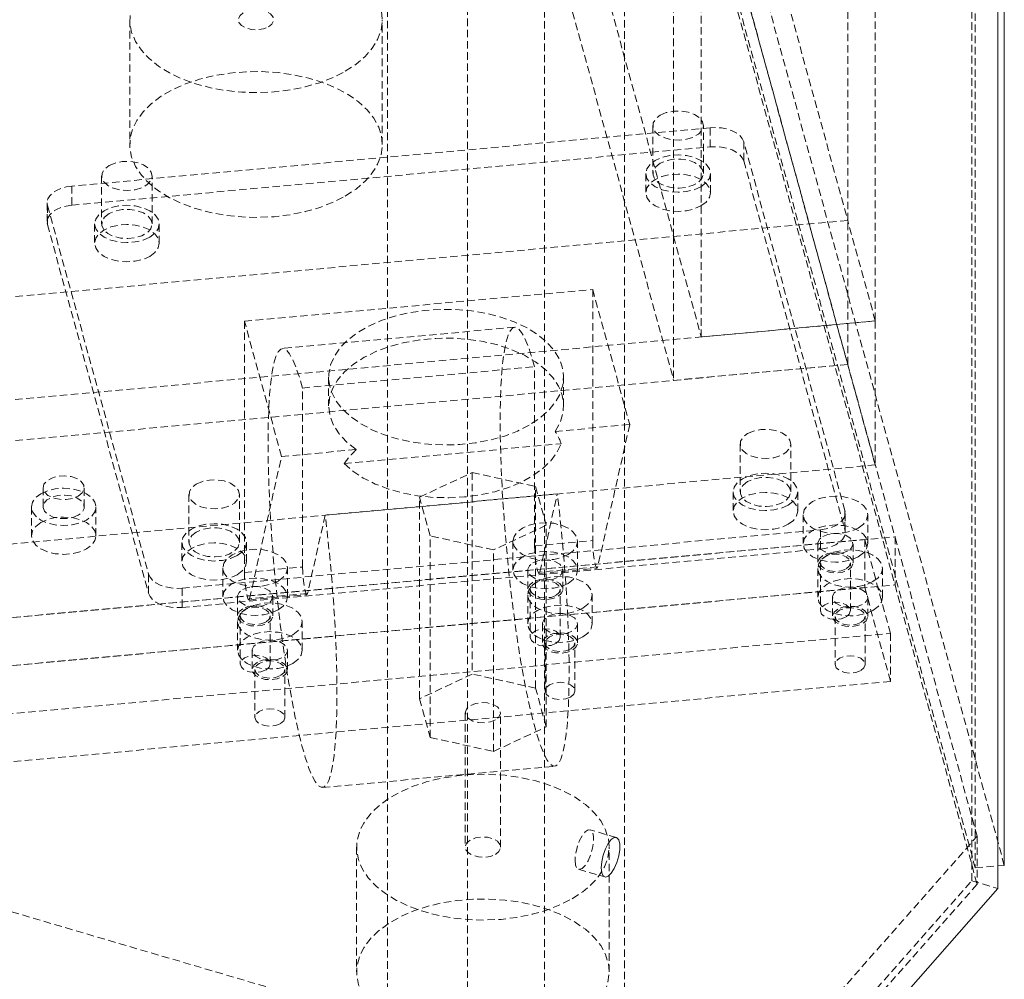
# Model space of a CAD drawing. Header units: millimetres. Extents: x 1529 to 6255, y 1713 to 5797.
# Tile 34 of 82: x 5880 to 6048, y 4058 to 4222. Entities that reach past the tile are written whole.
import ezdxf

# ---------------------------------------------------------------- set-up
doc = ezdxf.new("R2010")
doc.units = ezdxf.units.MM
doc.linetypes.add('HIDDEN', pattern=[1.905, 1.27, -0.635])

msp = doc.modelspace()

# ---------------------------------------------------------------- linework, layer by layer
at = {"color": 7, "linetype": 'HIDDEN', "lineweight": 0}
for p, q in [((6020.928, 4187.532), (6020.928, 4693.787)), ((5991.297, 4184.822), (5991.297, 4691.078)), ((6025.621, 4676.682), (6025.621, 4170.426)), ((5995.99, 4167.717), (5995.99, 4673.972)), ((6042.642, 4645.673), (6042.642, 4077.36)), ((6042.047, 4075.191), (6042.047, 4643.504)), ((5956.183, 4553.34), (5956.183, 4047.084)), ((5982.913, 4545.477), (5982.913, 4039.222)), ((5942.563, 4031.653), (5942.563, 4537.909)), ((5969.293, 4530.046), (5969.293, 4023.791)), ((6042.642, 4077.36), (5952.284, 4406.7)), ((6047.58, 4077.812), (5957.223, 4407.152)), ((5965.949, 4363.425), (6028.977, 4133.7)), ((5973.998, 4358.586), (6020.928, 4187.532)), ((5944.367, 4355.877), (5991.297, 4184.822)), ((5965.949, 4355.26), (6028.977, 4125.534)), ((6020.928, 4163.035), (5973.998, 4334.09)), ((5944.367, 4331.38), (5991.297, 4160.326)), ((5898.709, 4221.685), (5898.709, 4200.455)), ((5941.709, 4200.455), (5941.709, 4221.685)), ((5997.512, 4203.316), (5888.866, 4193.382)), ((5987.76, 4203.677), (5987.76, 4195.512)), ((5996.359, 4195.512), (5996.359, 4203.677)), ((5997.512, 4200.05), (5997.512, 4203.316)), ((5888.866, 4190.116), (5997.512, 4200.05)), ((6020.44, 4138.197), (6003.232, 4200.917)), ((6003.232, 4200.917), (6003.232, 4197.651)), ((6003.232, 4197.651), (6020.44, 4134.931)), ((5893.929, 4195.098), (5893.929, 4186.932)), ((5902.529, 4186.932), (5902.529, 4195.098)), ((5986.56, 4195.512), (5986.56, 4192.245)), ((5997.56, 4192.245), (5997.56, 4195.512)), ((5888.866, 4193.382), (5888.866, 4190.116)), ((5884.648, 4190.531), (5884.648, 4187.265)), ((5884.71, 4190.08), (5901.918, 4127.36)), ((5884.71, 4190.08), (5884.71, 4186.814)), ((6020.928, 4187.532), (5749.314, 4162.697)), ((5884.71, 4186.814), (5901.918, 4124.094)), ((5892.729, 4186.932), (5892.729, 4183.666)), ((5903.729, 4183.666), (5903.729, 4186.932)), ((6020.928, 4187.532), (5991.297, 4184.822)), ((6020.928, 4163.035), (6020.928, 4187.532)), ((6025.621, 4170.426), (6020.928, 4187.532)), ((5991.297, 4184.822), (5991.297, 4160.326)), ((5991.297, 4184.822), (5995.99, 4167.717)), ((5918.251, 4170.369), (5977.513, 4175.788)), ((5977.513, 4175.788), (5983.819, 4152.803)), ((5977.513, 4175.788), (5977.513, 4133.071)), ((5754.007, 4145.592), (6025.621, 4170.426)), ((5924.557, 4147.385), (5918.251, 4170.369)), ((5918.251, 4170.369), (5918.251, 4127.653)), ((5995.99, 4167.717), (6025.621, 4170.426)), ((6025.621, 4170.426), (6025.621, 4145.93)), ((5964.221, 4169.36), (5924.714, 4165.748)), ((6020.928, 4163.035), (5749.314, 4138.201)), ((5928.128, 4159.024), (5967.636, 4162.636)), ((5967.636, 4132.168), (5967.636, 4162.636)), ((5991.297, 4160.326), (6020.928, 4163.035)), ((6025.621, 4145.93), (6020.928, 4163.035)), ((5932.575, 4160.872), (5932.575, 4155.973)), ((5972.575, 4155.973), (5972.575, 4160.872)), ((5928.128, 4128.556), (5928.128, 4159.024)), ((5971.114, 4151.642), (5983.819, 4152.803)), ((5983.819, 4152.803), (5978.376, 4128.596)), ((5924.557, 4147.385), (5937.262, 4148.546)), ((5935.211, 4146.161), (5972.156, 4149.539)), ((6002.621, 4149.51), (6002.621, 4141.344)), ((6011.221, 4141.344), (6011.221, 4149.51)), ((5919.115, 4123.177), (5924.557, 4147.385)), ((6025.621, 4145.93), (5754.007, 4121.095)), ((5948.052, 4140.454), (5957.026, 4144.649)), ((5957.026, 4144.649), (5957.026, 4110.354)), ((5957.026, 4144.649), (5967.806, 4142.26)), ((5883.967, 4142.065), (5883.967, 4138.799)), ((5890.967, 4138.799), (5890.967, 4142.065)), ((5967.806, 4142.26), (5969.612, 4135.676)), ((5967.806, 4107.965), (5967.806, 4142.26)), ((6001.421, 4141.344), (6001.421, 4138.078)), ((6012.421, 4138.078), (6012.421, 4141.344)), ((5908.79, 4140.931), (5908.79, 4132.765)), ((5917.39, 4132.765), (5917.39, 4140.931)), ((5971.494, 4141.015), (5931.987, 4137.402)), ((5948.052, 4106.159), (5948.052, 4140.454)), ((5949.859, 4133.87), (5948.052, 4140.454)), ((5968.499, 4127.693), (5971.494, 4141.015)), ((5881.967, 4138.799), (5881.967, 4133.9)), ((5892.967, 4133.9), (5892.967, 4138.799)), ((6020.44, 4134.931), (6020.44, 4138.197)), ((5931.987, 4137.402), (5928.992, 4124.08)), ((6013.336, 4137.448), (6013.336, 4132.549)), ((6020.502, 4134.479), (6020.502, 4137.745)), ((6024.336, 4132.549), (6024.336, 4137.448)), ((5907.638, 4124.961), (6016.284, 4134.895)), ((5969.612, 4135.676), (5960.639, 4131.481)), ((5969.612, 4101.381), (5969.612, 4135.676)), ((6016.284, 4134.895), (6016.284, 4131.628)), ((5757.362, 4108.865), (6028.977, 4133.7)), ((5814.434, 4114.1), (6023.824, 4133.246)), ((5949.859, 4099.575), (5949.859, 4133.87)), ((5960.639, 4131.481), (5949.859, 4133.87)), ((5963.952, 4132.933), (5963.952, 4128.034)), ((5967.636, 4132.168), (5977.513, 4133.071)), ((5974.952, 4128.034), (5974.952, 4132.933)), ((6028.204, 4117.281), (6023.824, 4133.246)), ((6023.824, 4133.246), (6023.824, 4125.08)), ((6042.954, 4082.752), (6028.977, 4133.7)), ((6028.977, 4133.7), (6028.977, 4125.534)), ((5907.59, 4132.765), (5907.59, 4129.499)), ((5907.638, 4121.695), (6016.284, 4131.628)), ((5918.59, 4129.499), (5918.59, 4132.765)), ((5960.639, 4097.186), (5960.639, 4131.481)), ((6015.836, 4132.549), (6015.836, 4129.283)), ((6021.836, 4129.283), (6021.836, 4132.549)), ((5914.567, 4128.417), (5914.567, 4123.518)), ((5918.251, 4127.653), (5928.128, 4128.556)), ((5925.567, 4123.518), (5925.567, 4128.417)), ((5966.452, 4128.034), (5966.452, 4124.767)), ((5968.378, 4127.47), (5978.255, 4128.373)), ((5978.376, 4128.596), (5968.499, 4127.693)), ((5972.452, 4124.767), (5972.452, 4128.034)), ((6015.839, 4128.325), (6015.839, 4123.426)), ((6016.286, 4129.283), (6016.286, 4121.117)), ((6021.386, 4121.117), (6021.386, 4129.283)), ((6026.839, 4123.426), (6026.839, 4128.325)), ((5901.918, 4124.094), (5901.918, 4127.36)), ((5757.362, 4100.7), (6028.977, 4125.534)), ((5814.434, 4105.935), (6023.824, 4125.08)), ((5907.638, 4124.961), (5907.638, 4121.695)), ((5966.902, 4124.767), (5966.902, 4116.602)), ((5972.002, 4116.602), (5972.002, 4124.767)), ((6023.824, 4125.08), (6028.204, 4109.115)), ((6028.977, 4125.534), (6042.954, 4074.587)), ((5917.067, 4123.518), (5917.067, 4120.252)), ((5918.994, 4122.955), (5928.871, 4123.858)), ((5928.992, 4124.08), (5919.115, 4123.177)), ((5923.067, 4120.252), (5923.067, 4123.518)), ((5966.454, 4123.81), (5966.454, 4118.911)), ((5977.454, 4118.911), (5977.454, 4123.81)), ((6018.339, 4123.426), (6018.339, 4120.16)), ((6024.339, 4120.16), (6024.339, 4123.426)), ((5917.517, 4120.252), (5917.517, 4112.087)), ((5922.617, 4112.087), (5922.617, 4120.252)), ((6018.789, 4120.16), (6018.789, 4111.994)), ((6023.889, 4111.994), (6023.889, 4120.16)), ((5917.07, 4119.295), (5917.07, 4114.395)), ((5928.07, 4114.395), (5928.07, 4119.295)), ((5968.954, 4118.911), (5968.954, 4115.645)), ((5974.955, 4115.645), (5974.955, 4118.911)), ((5818.814, 4098.135), (6028.204, 4117.281)), ((6028.204, 4117.281), (6028.204, 4109.115)), ((5969.404, 4115.645), (5969.404, 4107.479)), ((5974.505, 4107.479), (5974.505, 4115.645)), ((5919.57, 4114.395), (5919.57, 4111.129)), ((5925.57, 4111.129), (5925.57, 4114.395)), ((5737.886, 4111.295), (5982.913, 4039.222)), ((5920.02, 4111.129), (5920.02, 4102.964)), ((5925.12, 4102.964), (5925.12, 4111.129)), ((5957.026, 4110.354), (5948.052, 4106.159)), ((5967.806, 4107.965), (5957.026, 4110.354)), ((6028.204, 4109.115), (5818.814, 4089.97)), ((5969.612, 4101.381), (5967.806, 4107.965)), ((5948.052, 4106.159), (5949.859, 4099.575)), ((5955.832, 4103.77), (5955.832, 4080.907)), ((5961.832, 4080.907), (5961.832, 4103.77)), ((5960.639, 4097.186), (5969.612, 4101.381)), ((5949.859, 4099.575), (5960.639, 4097.186)), ((5931.543, 4091.06), (5971.05, 4094.672)), ((5820.384, 3830.582), (6042.954, 4082.752)), ((5981.546, 4082.546), (5977.091, 4083.857)), ((6042.954, 4082.752), (6042.954, 4074.587)), ((5937.332, 4080.907), (5937.332, 4059.677)), ((5980.332, 4059.677), (5980.332, 4080.907)), ((6042.642, 4077.36), (6046.502, 4077.713)), ((5975.115, 4077.141), (5979.57, 4075.831)), ((5820.384, 3824.05), (6042.047, 4075.191)), ((6042.954, 4074.587), (5821.528, 3823.713)), ((6042.047, 4075.191), (6046.502, 4073.881))]:
    msp.add_line(p, q, dxfattribs=at)
at = {"color": 7, "linetype": 'Continuous', "lineweight": 15}
for p, q in [((6047.58, 4646.124), (6047.58, 4077.812)), ((6046.502, 4642.193), (6046.502, 4073.881)), ((6046.502, 4077.713), (6047.58, 4077.812)), ((6046.502, 4073.881), (5824.839, 3822.739))]:
    msp.add_line(p, q, dxfattribs=at)
at = {"color": 7, "linetype": 'HIDDEN', "lineweight": 0, "flags": 128}
for points in [[(5935.411, 4212.908), (5937.231, 4214.103), (5938.771, 4215.422), (5940.005, 4216.843), (5940.915, 4218.344), (5941.485, 4219.9), (5941.706, 4221.486), (5941.573, 4223.074), (5941.09, 4224.64), (5940.264, 4226.157), (5939.109, 4227.601), (5937.643, 4228.948), (5935.891, 4230.175), (5933.881, 4231.263), (5931.647, 4232.194), (5929.225, 4232.952), (5926.656, 4233.525), (5923.98, 4233.904), (5921.242, 4234.082), (5918.487, 4234.057), (5915.761, 4233.828), (5913.108, 4233.4), (5910.571, 4232.78), (5908.192, 4231.977), (5906.011, 4231.005), (5904.063, 4229.881), (5902.38, 4228.622), (5900.99, 4227.248), (5899.915, 4225.784), (5899.174, 4224.252), (5898.778, 4222.678), (5898.733, 4221.088), (5899.042, 4219.508), (5899.698, 4217.963), (5900.691, 4216.479), (5902.004, 4215.081), (5903.616, 4213.792), (5905.501, 4212.632), (5907.627, 4211.62), (5909.96, 4210.774), (5912.461, 4210.107), (5915.089, 4209.63), (5917.801, 4209.351), (5920.553, 4209.275), (5923.299, 4209.402), (5925.995, 4209.731), (5928.595, 4210.256), (5931.058, 4210.969), (5933.343, 4211.858), (5935.411, 4212.908)], [(5922.33, 4220.46), (5922.928, 4220.953), (5923.197, 4221.534), (5923.106, 4222.133), (5922.666, 4222.678), (5921.929, 4223.103), (5920.985, 4223.358), (5919.947, 4223.41), (5918.941, 4223.254), (5918.087, 4222.909), (5917.49, 4222.417), (5917.22, 4221.836), (5917.311, 4221.236), (5917.751, 4220.691), (5918.488, 4220.266), (5919.432, 4220.012), (5920.47, 4219.959), (5921.476, 4220.115), (5922.33, 4220.46)], [(5935.411, 4191.678), (5937.231, 4192.873), (5938.771, 4194.191), (5940.005, 4195.613), (5940.915, 4197.114), (5941.485, 4198.67), (5941.706, 4200.256), (5941.573, 4201.844), (5941.09, 4203.41), (5940.264, 4204.927), (5939.109, 4206.371), (5937.643, 4207.718), (5935.891, 4208.945), (5933.881, 4210.033), (5931.647, 4210.964), (5929.225, 4211.722), (5926.656, 4212.295), (5923.98, 4212.674), (5921.242, 4212.852), (5918.487, 4212.826), (5915.761, 4212.598), (5913.108, 4212.17), (5910.571, 4211.549), (5908.192, 4210.747), (5906.011, 4209.775), (5904.063, 4208.651), (5902.38, 4207.392), (5900.99, 4206.018), (5899.915, 4204.554), (5899.174, 4203.022), (5898.778, 4201.448), (5898.733, 4199.858), (5899.042, 4198.278), (5899.698, 4196.733), (5900.691, 4195.249), (5902.004, 4193.851), (5903.616, 4192.562), (5905.501, 4191.401), (5907.627, 4190.39), (5909.96, 4189.544), (5912.461, 4188.877), (5915.089, 4188.4), (5917.801, 4188.121), (5920.553, 4188.045), (5923.299, 4188.172), (5925.995, 4188.501), (5928.595, 4189.026), (5931.058, 4189.739), (5933.343, 4190.628), (5935.411, 4191.678)], [(5989.019, 4205.432), (5990.05, 4205.872), (5991.26, 4206.116), (5992.541, 4206.144), (5993.779, 4205.952), (5994.864, 4205.559), (5995.7, 4204.998), (5996.213, 4204.319), (5996.357, 4203.584), (5996.118, 4202.857), (5995.519, 4202.203), (5994.613, 4201.68), (5993.48, 4201.334), (5992.22, 4201.196), (5990.947, 4201.279), (5989.772, 4201.575), (5988.8, 4202.058), (5988.118, 4202.684), (5987.787, 4203.399), (5987.834, 4204.139), (5988.258, 4204.837), (5989.019, 4205.432)], [(6003.232, 4200.917), (6002.985, 4201.464), (6002.557, 4201.973), (6001.965, 4202.425), (6001.233, 4202.8), (6000.387, 4203.087), (5999.461, 4203.272), (5998.49, 4203.349), (5997.512, 4203.316)], [(6003.232, 4197.651), (6002.985, 4198.198), (6002.557, 4198.707), (6001.965, 4199.158), (6001.233, 4199.534), (6000.387, 4199.82), (5999.461, 4200.006), (5998.49, 4200.083), (5997.512, 4200.05)], [(5995.949, 4193.266), (5994.81, 4192.762), (5993.483, 4192.445), (5992.06, 4192.337), (5990.636, 4192.445), (5989.31, 4192.762), (5988.17, 4193.266), (5987.296, 4193.924), (5986.747, 4194.69), (5986.56, 4195.512), (5986.747, 4196.333), (5987.296, 4197.099), (5988.17, 4197.757), (5989.31, 4198.261), (5990.636, 4198.578), (5992.06, 4198.687), (5993.483, 4198.578), (5994.81, 4198.261), (5995.949, 4197.757), (5996.823, 4197.099), (5997.372, 4196.333), (5997.56, 4195.512), (5997.372, 4194.69), (5996.823, 4193.924), (5995.949, 4193.266)], [(5895.189, 4196.853), (5896.22, 4197.292), (5897.43, 4197.537), (5898.711, 4197.565), (5899.949, 4197.373), (5901.034, 4196.979), (5901.87, 4196.418), (5902.383, 4195.74), (5902.526, 4195.005), (5902.288, 4194.278), (5901.689, 4193.624), (5900.782, 4193.1), (5899.649, 4192.755), (5898.39, 4192.617), (5897.116, 4192.7), (5895.941, 4192.996), (5894.97, 4193.479), (5894.288, 4194.105), (5893.956, 4194.82), (5894.004, 4195.559), (5894.427, 4196.258), (5895.189, 4196.853)], [(5989.019, 4197.267), (5988.258, 4196.672), (5987.834, 4195.973), (5987.787, 4195.234), (5988.118, 4194.519), (5988.8, 4193.892), (5989.772, 4193.41), (5990.947, 4193.114), (5992.22, 4193.031), (5993.48, 4193.169), (5994.613, 4193.514), (5995.519, 4194.038), (5996.118, 4194.692), (5996.357, 4195.419), (5996.213, 4196.154), (5995.7, 4196.832), (5994.864, 4197.393), (5993.779, 4197.787), (5992.541, 4197.978), (5991.26, 4197.951), (5990.05, 4197.706), (5989.019, 4197.267)], [(5995.949, 4190), (5996.823, 4190.658), (5997.372, 4191.424), (5997.56, 4192.245), (5997.372, 4193.067), (5996.823, 4193.833), (5995.949, 4194.491), (5994.81, 4194.995), (5993.483, 4195.312), (5992.06, 4195.421), (5990.636, 4195.312), (5989.31, 4194.995), (5988.17, 4194.491), (5987.296, 4193.833), (5986.747, 4193.067), (5986.56, 4192.245), (5986.747, 4191.424), (5987.296, 4190.658), (5988.17, 4190), (5989.31, 4189.496), (5990.636, 4189.179), (5992.06, 4189.07), (5993.483, 4189.179), (5994.81, 4189.496), (5995.949, 4190)], [(5888.866, 4193.382), (5887.918, 4193.239), (5887.036, 4192.993), (5886.254, 4192.651), (5885.603, 4192.228), (5885.107, 4191.74), (5884.786, 4191.205), (5884.652, 4190.645), (5884.71, 4190.08)], [(5888.866, 4190.116), (5887.918, 4189.973), (5887.036, 4189.726), (5886.254, 4189.385), (5885.603, 4188.962), (5885.107, 4188.474), (5884.786, 4187.939), (5884.652, 4187.379), (5884.71, 4186.814)], [(5902.118, 4184.687), (5900.979, 4184.183), (5899.653, 4183.865), (5898.229, 4183.757), (5896.806, 4183.865), (5895.479, 4184.183), (5894.34, 4184.687), (5893.466, 4185.345), (5892.917, 4186.111), (5892.729, 4186.932), (5892.917, 4187.754), (5893.466, 4188.52), (5894.34, 4189.178), (5895.479, 4189.682), (5896.806, 4189.999), (5898.229, 4190.107), (5899.653, 4189.999), (5900.979, 4189.682), (5902.118, 4189.177), (5902.992, 4188.52), (5903.542, 4187.754), (5903.729, 4186.932), (5903.542, 4186.111), (5902.992, 4185.345), (5902.118, 4184.687)], [(5895.189, 4188.688), (5894.427, 4188.092), (5894.004, 4187.394), (5893.956, 4186.654), (5894.288, 4185.94), (5894.97, 4185.313), (5895.941, 4184.831), (5897.116, 4184.535), (5898.39, 4184.452), (5899.649, 4184.589), (5900.782, 4184.935), (5901.689, 4185.458), (5902.288, 4186.113), (5902.526, 4186.84), (5902.383, 4187.575), (5901.87, 4188.253), (5901.034, 4188.814), (5899.949, 4189.208), (5898.711, 4189.399), (5897.43, 4189.371), (5896.22, 4189.127), (5895.189, 4188.688)], [(5902.118, 4181.421), (5902.992, 4182.079), (5903.542, 4182.844), (5903.729, 4183.666), (5903.542, 4184.488), (5902.992, 4185.254), (5902.118, 4185.911), (5900.979, 4186.416), (5899.653, 4186.733), (5898.229, 4186.841), (5896.806, 4186.733), (5895.479, 4186.416), (5894.34, 4185.911), (5893.466, 4185.254), (5892.917, 4184.488), (5892.729, 4183.666), (5892.917, 4182.844), (5893.466, 4182.079), (5894.34, 4181.421), (5895.479, 4180.916), (5896.806, 4180.599), (5898.229, 4180.491), (5899.653, 4180.599), (5900.979, 4180.916), (5902.118, 4181.421)], [(5966.717, 4152.708), (5964.706, 4151.693), (5962.478, 4150.841), (5960.074, 4150.169), (5957.536, 4149.687), (5954.909, 4149.405), (5952.241, 4149.328), (5949.578, 4149.457), (5946.969, 4149.789), (5944.461, 4150.319), (5942.096, 4151.038), (5939.919, 4151.932), (5937.968, 4152.986), (5936.278, 4154.18), (5934.878, 4155.494), (5933.794, 4156.903), (5933.045, 4158.384), (5932.645, 4159.909), (5932.6, 4161.451), (5932.912, 4162.983), (5933.575, 4164.477), (5934.576, 4165.907), (5935.899, 4167.247), (5937.52, 4168.473), (5939.409, 4169.563), (5941.533, 4170.499), (5943.854, 4171.263), (5946.331, 4171.841), (5948.919, 4172.223), (5951.573, 4172.404), (5954.244, 4172.378), (5956.886, 4172.147), (5959.45, 4171.714), (5961.892, 4171.089), (5964.168, 4170.281), (5966.237, 4169.305), (5968.062, 4168.178), (5969.61, 4166.921), (5970.855, 4165.557), (5971.773, 4164.108), (5972.349, 4162.602), (5972.572, 4161.065), (5972.438, 4159.525), (5971.95, 4158.008), (5971.116, 4156.543), (5969.951, 4155.155), (5968.476, 4153.869), (5966.717, 4152.708)], [(5967.636, 4162.636), (5967.064, 4164.575), (5966.497, 4166.203), (5965.942, 4167.506), (5965.402, 4168.471), (5964.884, 4169.088), (5964.392, 4169.352), (5963.931, 4169.261), (5963.505, 4168.815), (5963.119, 4168.018), (5962.776, 4166.879), (5962.479, 4165.407), (5962.231, 4163.617), (5962.034, 4161.527), (5961.891, 4159.155), (5961.802, 4156.524), (5961.77, 4153.661), (5961.793, 4150.591), (5961.871, 4147.344), (5962.005, 4143.951), (5962.192, 4140.444), (5962.431, 4136.857), (5962.72, 4133.224), (5963.055, 4129.58), (5963.434, 4125.959), (5963.854, 4122.395), (5964.309, 4118.923), (5964.795, 4115.576), (5965.309, 4112.385), (5965.845, 4109.382), (5966.399, 4106.594), (5966.963, 4104.048), (5967.535, 4101.768), (5968.107, 4099.777), (5968.675, 4098.093), (5969.233, 4096.732), (5969.775, 4095.707), (5970.298, 4095.028), (5970.794, 4094.701), (5971.261, 4094.729), (5971.694, 4095.113), (5972.087, 4095.848), (5972.438, 4096.928), (5972.744, 4098.342), (5973.001, 4100.077), (5973.207, 4102.116), (5973.359, 4104.44), (5973.457, 4107.027), (5973.5, 4109.851), (5973.487, 4112.887), (5973.418, 4116.105), (5973.294, 4119.474), (5973.116, 4122.963), (5972.886, 4126.538), (5972.606, 4130.166), (5972.278, 4133.811), (5971.907, 4137.439), (5971.494, 4141.015)], [(5971.114, 4151.642), (5971.962, 4153.136), (5972.45, 4154.683), (5972.569, 4156.254), (5972.318, 4157.819), (5971.7, 4159.35), (5970.728, 4160.819), (5969.419, 4162.198), (5967.798, 4163.461), (5965.894, 4164.586), (5963.744, 4165.551), (5961.386, 4166.338), (5958.865, 4166.933), (5956.227, 4167.325), (5953.522, 4167.506), (5950.799, 4167.473), (5948.108, 4167.227), (5945.501, 4166.773), (5943.025, 4166.118), (5940.726, 4165.274), (5938.647, 4164.259), (5936.826, 4163.09), (5935.297, 4161.788), (5934.089, 4160.379), (5933.223, 4158.889), (5932.716, 4157.344), (5932.578, 4155.773), (5932.81, 4154.207), (5933.409, 4152.673), (5934.364, 4151.2), (5935.656, 4149.816), (5937.262, 4148.546)], [(5928.128, 4159.024), (5927.556, 4160.963), (5926.99, 4162.591), (5926.434, 4163.894), (5925.895, 4164.858), (5925.377, 4165.476), (5924.885, 4165.74), (5924.424, 4165.649), (5923.998, 4165.203), (5923.611, 4164.406), (5923.268, 4163.266), (5922.971, 4161.795), (5922.723, 4160.005), (5922.526, 4157.914), (5922.383, 4155.542), (5922.295, 4152.912), (5922.262, 4150.048), (5922.285, 4146.978), (5922.364, 4143.731), (5922.497, 4140.339), (5922.685, 4136.832), (5922.924, 4133.245), (5923.212, 4129.612), (5923.548, 4125.968), (5923.927, 4122.346), (5924.346, 4118.783), (5924.801, 4115.311), (5925.288, 4111.964), (5925.802, 4108.773), (5926.338, 4105.769), (5926.891, 4102.981), (5927.456, 4100.436), (5928.027, 4098.156), (5928.599, 4096.165), (5929.167, 4094.481), (5929.725, 4093.119), (5930.268, 4092.094), (5930.79, 4091.415), (5931.287, 4091.088), (5931.754, 4091.117), (5932.186, 4091.501), (5932.58, 4092.236), (5932.931, 4093.316), (5933.236, 4094.73), (5933.493, 4096.465), (5933.699, 4098.504), (5933.852, 4100.828), (5933.95, 4103.414), (5933.992, 4106.239), (5933.979, 4109.275), (5933.91, 4112.492), (5933.786, 4115.862), (5933.609, 4119.351), (5933.378, 4122.926), (5933.098, 4126.553), (5932.771, 4130.198), (5932.399, 4133.826), (5931.987, 4137.402)], [(6003.88, 4151.265), (6004.912, 4151.705), (6006.121, 4151.949), (6007.402, 4151.977), (6008.64, 4151.785), (6009.726, 4151.391), (6010.562, 4150.831), (6011.074, 4150.152), (6011.218, 4149.417), (6010.979, 4148.69), (6010.381, 4148.036), (6009.474, 4147.513), (6008.341, 4147.167), (6007.082, 4147.029), (6005.808, 4147.112), (6004.633, 4147.408), (6003.661, 4147.891), (6002.98, 4148.517), (6002.648, 4149.232), (6002.696, 4149.971), (6003.119, 4150.67), (6003.88, 4151.265)], [(5935.211, 4146.161), (5936.696, 4144.871), (5938.467, 4143.706), (5940.492, 4142.69), (5942.735, 4141.839), (5945.155, 4141.169), (5947.708, 4140.692), (5950.349, 4140.416), (5953.031, 4140.348), (5955.704, 4140.487), (5958.32, 4140.831), (5960.833, 4141.375), (5963.198, 4142.108), (5965.371, 4143.017), (5967.314, 4144.086), (5968.991, 4145.295), (5970.373, 4146.624), (5971.434, 4148.047), (5972.156, 4149.539)], [(5889.942, 4140.637), (5890.612, 4141.178), (5890.941, 4141.815), (5890.893, 4142.48), (5890.474, 4143.1), (5889.729, 4143.607), (5888.74, 4143.948), (5887.612, 4144.084), (5886.469, 4144.002), (5885.434, 4143.71), (5884.619, 4143.239), (5884.113, 4142.642), (5883.97, 4141.982), (5884.207, 4141.331), (5884.797, 4140.76), (5885.676, 4140.33), (5886.749, 4140.088), (5887.9, 4140.06), (5889.005, 4140.25), (5889.942, 4140.637)], [(5910.05, 4142.686), (5911.081, 4143.125), (5912.291, 4143.37), (5913.572, 4143.397), (5914.81, 4143.206), (5915.895, 4142.812), (5916.731, 4142.251), (5917.244, 4141.573), (5917.387, 4140.838), (5917.149, 4140.111), (5916.55, 4139.457), (5915.644, 4138.933), (5914.511, 4138.588), (5913.251, 4138.45), (5911.977, 4138.533), (5910.803, 4138.829), (5909.831, 4139.311), (5909.149, 4139.938), (5908.817, 4140.653), (5908.865, 4141.392), (5909.289, 4142.091), (5910.05, 4142.686)], [(6010.81, 4139.099), (6009.671, 4138.595), (6008.344, 4138.278), (6006.921, 4138.169), (6005.497, 4138.278), (6004.171, 4138.595), (6003.032, 4139.099), (6002.158, 4139.757), (6001.608, 4140.523), (6001.421, 4141.344), (6001.608, 4142.166), (6002.158, 4142.932), (6003.032, 4143.59), (6004.171, 4144.094), (6005.497, 4144.411), (6006.921, 4144.52), (6008.344, 4144.411), (6009.671, 4144.094), (6010.81, 4143.59), (6011.684, 4142.932), (6012.233, 4142.166), (6012.421, 4141.344), (6012.233, 4140.523), (6011.684, 4139.757), (6010.81, 4139.099)], [(6003.88, 4143.1), (6003.119, 4142.504), (6002.696, 4141.806), (6002.648, 4141.067), (6002.98, 4140.352), (6003.661, 4139.725), (6004.633, 4139.243), (6005.808, 4138.947), (6007.082, 4138.864), (6008.341, 4139.001), (6009.474, 4139.347), (6010.381, 4139.87), (6010.979, 4140.525), (6011.218, 4141.252), (6011.074, 4141.987), (6010.562, 4142.665), (6009.726, 4143.226), (6008.64, 4143.62), (6007.402, 4143.811), (6006.121, 4143.784), (6004.912, 4143.539), (6003.88, 4143.1)], [(5883.578, 4141.044), (5884.717, 4141.549), (5886.044, 4141.866), (5887.467, 4141.974), (5888.891, 4141.866), (5890.217, 4141.549), (5891.356, 4141.044), (5892.231, 4140.387), (5892.78, 4139.621), (5892.967, 4138.799), (5892.78, 4137.977), (5892.231, 4137.212), (5891.357, 4136.554), (5890.217, 4136.05), (5888.891, 4135.732), (5887.467, 4135.624), (5886.044, 4135.732), (5884.717, 4136.05), (5883.578, 4136.554), (5882.704, 4137.212), (5882.155, 4137.977), (5881.967, 4138.799), (5882.155, 4139.621), (5882.704, 4140.387), (5883.578, 4141.044)], [(5889.942, 4137.371), (5889.005, 4136.984), (5887.9, 4136.794), (5886.749, 4136.822), (5885.676, 4137.064), (5884.797, 4137.493), (5884.207, 4138.065), (5883.97, 4138.716), (5884.113, 4139.376), (5884.619, 4139.973), (5885.434, 4140.444), (5886.469, 4140.736), (5887.612, 4140.818), (5888.74, 4140.682), (5889.729, 4140.341), (5890.474, 4139.834), (5890.893, 4139.214), (5890.941, 4138.549), (5890.612, 4137.912), (5889.942, 4137.371)], [(6010.81, 4135.833), (6011.684, 4136.491), (6012.233, 4137.257), (6012.421, 4138.078), (6012.233, 4138.9), (6011.684, 4139.666), (6010.81, 4140.323), (6009.671, 4140.828), (6008.344, 4141.145), (6006.921, 4141.253), (6005.497, 4141.145), (6004.171, 4140.828), (6003.032, 4140.323), (6002.158, 4139.666), (6001.608, 4138.9), (6001.421, 4138.078), (6001.608, 4137.257), (6002.158, 4136.491), (6003.032, 4135.833), (6004.171, 4135.329), (6005.497, 4135.011), (6006.921, 4134.903), (6008.344, 4135.011), (6009.671, 4135.329), (6010.81, 4135.833)], [(6022.725, 4135.203), (6023.599, 4135.861), (6024.149, 4136.626), (6024.336, 4137.448), (6024.149, 4138.27), (6023.599, 4139.036), (6022.725, 4139.693), (6021.586, 4140.198), (6020.259, 4140.515), (6018.836, 4140.623), (6017.412, 4140.515), (6016.086, 4140.198), (6014.947, 4139.693), (6014.073, 4139.036), (6013.523, 4138.27), (6013.336, 4137.448), (6013.523, 4136.626), (6014.073, 4135.861), (6014.947, 4135.203), (6016.086, 4134.698), (6017.412, 4134.381), (6018.836, 4134.273), (6020.259, 4134.381), (6021.586, 4134.698), (6022.725, 4135.203)], [(6016.284, 4134.895), (6017.232, 4135.037), (6018.114, 4135.284), (6018.896, 4135.626), (6019.547, 4136.049), (6020.042, 4136.537), (6020.364, 4137.072), (6020.498, 4137.632), (6020.44, 4138.197)], [(5883.578, 4136.145), (5882.704, 4135.488), (5882.155, 4134.722), (5881.967, 4133.9), (5882.155, 4133.078), (5882.704, 4132.312), (5883.578, 4131.655), (5884.717, 4131.15), (5886.044, 4130.833), (5887.467, 4130.725), (5888.891, 4130.833), (5890.217, 4131.15), (5891.357, 4131.655), (5892.231, 4132.312), (5892.78, 4133.078), (5892.967, 4133.9), (5892.78, 4134.722), (5892.231, 4135.488), (5891.356, 4136.145), (5890.217, 4136.65), (5888.891, 4136.967), (5887.467, 4137.075), (5886.044, 4136.967), (5884.717, 4136.65), (5883.578, 4136.145)], [(5916.979, 4130.52), (5915.84, 4130.016), (5914.514, 4129.698), (5913.09, 4129.59), (5911.667, 4129.698), (5910.34, 4130.016), (5909.201, 4130.52), (5908.327, 4131.178), (5907.778, 4131.943), (5907.59, 4132.765), (5907.778, 4133.587), (5908.327, 4134.353), (5909.201, 4135.01), (5910.34, 4135.515), (5911.667, 4135.832), (5913.09, 4135.94), (5914.514, 4135.832), (5915.84, 4135.515), (5916.979, 4135.01), (5917.854, 4134.353), (5918.403, 4133.587), (5918.59, 4132.765), (5918.403, 4131.943), (5917.854, 4131.178), (5916.979, 4130.52)], [(5910.05, 4134.521), (5909.289, 4133.925), (5908.865, 4133.227), (5908.817, 4132.487), (5909.149, 4131.773), (5909.831, 4131.146), (5910.803, 4130.663), (5911.977, 4130.367), (5913.251, 4130.285), (5914.511, 4130.422), (5915.644, 4130.768), (5916.55, 4131.291), (5917.149, 4131.945), (5917.387, 4132.672), (5917.244, 4133.408), (5916.731, 4134.086), (5915.895, 4134.647), (5914.81, 4135.04), (5913.572, 4135.232), (5912.291, 4135.204), (5911.081, 4134.96), (5910.05, 4134.521)], [(5973.341, 4130.688), (5974.215, 4131.345), (5974.764, 4132.111), (5974.952, 4132.933), (5974.764, 4133.755), (5974.215, 4134.52), (5973.341, 4135.178), (5972.202, 4135.683), (5970.875, 4136), (5969.452, 4136.108), (5968.028, 4136), (5966.702, 4135.683), (5965.562, 4135.178), (5964.688, 4134.52), (5964.139, 4133.755), (5963.952, 4132.933), (5964.139, 4132.111), (5964.688, 4131.345), (5965.562, 4130.688), (5966.702, 4130.183), (5968.028, 4129.866), (5969.452, 4129.758), (5970.875, 4129.866), (5972.202, 4130.183), (5973.341, 4130.688)], [(6022.725, 4130.304), (6023.599, 4130.961), (6024.149, 4131.727), (6024.336, 4132.549), (6024.149, 4133.371), (6023.599, 4134.136), (6022.725, 4134.794), (6021.586, 4135.299), (6020.259, 4135.616), (6018.836, 4135.724), (6017.412, 4135.616), (6016.086, 4135.299), (6014.947, 4134.794), (6014.073, 4134.136), (6013.523, 4133.371), (6013.336, 4132.549), (6013.523, 4131.727), (6014.073, 4130.961), (6014.947, 4130.304), (6016.086, 4129.799), (6017.412, 4129.482), (6018.836, 4129.374), (6020.259, 4129.482), (6021.586, 4129.799), (6022.725, 4130.304)], [(6016.284, 4131.628), (6017.232, 4131.771), (6018.114, 4132.018), (6018.896, 4132.36), (6019.547, 4132.783), (6020.042, 4133.271), (6020.364, 4133.805), (6020.498, 4134.366), (6020.44, 4134.931)], [(5977.513, 4133.071), (5977.537, 4132.211), (5977.606, 4131.263), (5977.714, 4130.326), (5977.849, 4129.494), (5977.998, 4128.853), (5978.145, 4128.469), (5978.276, 4128.38), (5978.376, 4128.596)], [(6016.715, 4133.774), (6017.568, 4134.119), (6018.574, 4134.274), (6019.612, 4134.222), (6020.557, 4133.968), (6021.293, 4133.542), (6021.734, 4132.997), (6021.825, 4132.398), (6021.555, 4131.817), (6020.957, 4131.324), (6020.104, 4130.979), (6019.097, 4130.824), (6018.059, 4130.876), (6017.115, 4131.13), (6016.378, 4131.556), (6015.938, 4132.101), (6015.847, 4132.7), (6016.117, 4133.281), (6016.715, 4133.774)], [(5916.979, 4127.254), (5917.854, 4127.912), (5918.403, 4128.677), (5918.59, 4129.499), (5918.403, 4130.321), (5917.854, 4131.087), (5916.979, 4131.744), (5915.84, 4132.249), (5914.514, 4132.566), (5913.09, 4132.674), (5911.667, 4132.566), (5910.34, 4132.249), (5909.201, 4131.744), (5908.327, 4131.087), (5907.778, 4130.321), (5907.59, 4129.499), (5907.778, 4128.677), (5908.327, 4127.912), (5909.201, 4127.254), (5910.34, 4126.749), (5911.667, 4126.432), (5913.09, 4126.324), (5914.514, 4126.432), (5915.84, 4126.749), (5916.979, 4127.254)], [(5923.956, 4126.172), (5924.83, 4126.83), (5925.38, 4127.596), (5925.567, 4128.417), (5925.38, 4129.239), (5924.83, 4130.005), (5923.956, 4130.663), (5922.817, 4131.167), (5921.491, 4131.484), (5920.067, 4131.593), (5918.644, 4131.484), (5917.317, 4131.167), (5916.178, 4130.663), (5915.304, 4130.005), (5914.755, 4129.239), (5914.567, 4128.417), (5914.755, 4127.596), (5915.304, 4126.83), (5916.178, 4126.172), (5917.317, 4125.668), (5918.644, 4125.351), (5920.067, 4125.242), (5921.491, 4125.351), (5922.817, 4125.668), (5923.956, 4126.172)], [(5968.499, 4127.693), (5968.399, 4127.477), (5968.268, 4127.566), (5968.121, 4127.95), (5967.972, 4128.591), (5967.837, 4129.423), (5967.729, 4130.36), (5967.66, 4131.308), (5967.636, 4132.168)], [(6025.228, 4126.08), (6026.102, 4126.738), (6026.652, 4127.504), (6026.839, 4128.325), (6026.652, 4129.147), (6026.102, 4129.913), (6025.228, 4130.57), (6024.089, 4131.075), (6022.762, 4131.392), (6021.339, 4131.5), (6019.915, 4131.392), (6018.589, 4131.075), (6017.45, 4130.57), (6016.576, 4129.913), (6016.026, 4129.147), (6015.839, 4128.325), (6016.026, 4127.504), (6016.576, 4126.738), (6017.45, 4126.08), (6018.589, 4125.576), (6019.915, 4125.258), (6021.339, 4125.15), (6022.762, 4125.258), (6024.089, 4125.576), (6025.228, 4126.08)], [(5973.341, 4125.788), (5974.215, 4126.446), (5974.764, 4127.212), (5974.952, 4128.034), (5974.764, 4128.855), (5974.215, 4129.621), (5973.341, 4130.279), (5972.202, 4130.783), (5970.875, 4131.1), (5969.452, 4131.209), (5968.028, 4131.1), (5966.702, 4130.783), (5965.562, 4130.279), (5964.688, 4129.621), (5964.139, 4128.855), (5963.952, 4128.034), (5964.139, 4127.212), (5964.688, 4126.446), (5965.562, 4125.788), (5966.702, 4125.284), (5968.028, 4124.967), (5969.452, 4124.858), (5970.875, 4124.967), (5972.202, 4125.284), (5973.341, 4125.788)], [(5967.33, 4129.258), (5968.184, 4129.603), (5969.19, 4129.759), (5970.228, 4129.706), (5971.172, 4129.452), (5971.909, 4129.027), (5972.349, 4128.482), (5972.44, 4127.883), (5972.17, 4127.302), (5971.573, 4126.809), (5970.719, 4126.464), (5969.713, 4126.308), (5968.675, 4126.361), (5967.731, 4126.615), (5966.994, 4127.04), (5966.554, 4127.585), (5966.463, 4128.185), (5966.733, 4128.765), (5967.33, 4129.258)], [(6016.715, 4130.507), (6016.117, 4130.015), (6015.847, 4129.434), (6015.938, 4128.835), (6016.378, 4128.289), (6017.115, 4127.864), (6018.059, 4127.61), (6019.097, 4127.558), (6020.104, 4127.713), (6020.957, 4128.058), (6021.555, 4128.551), (6021.825, 4129.132), (6021.734, 4129.731), (6021.293, 4130.276), (6020.557, 4130.701), (6019.612, 4130.956), (6018.574, 4131.008), (6017.568, 4130.852), (6016.715, 4130.507)], [(6020.639, 4128.242), (6019.812, 4127.923), (6018.836, 4127.811), (6017.86, 4127.923), (6017.033, 4128.242), (6016.48, 4128.719), (6016.286, 4129.283), (6016.48, 4129.846), (6017.033, 4130.324), (6017.86, 4130.643), (6018.836, 4130.755), (6019.812, 4130.643), (6020.639, 4130.324), (6021.192, 4129.846), (6021.386, 4129.283), (6021.192, 4128.719), (6020.639, 4128.242)], [(5928.128, 4128.556), (5928.152, 4127.695), (5928.222, 4126.748), (5928.33, 4125.811), (5928.465, 4124.979), (5928.614, 4124.338), (5928.761, 4123.953), (5928.891, 4123.864), (5928.992, 4124.08)], [(5901.918, 4127.36), (5902.165, 4126.813), (5902.593, 4126.303), (5903.184, 4125.852), (5903.917, 4125.476), (5904.763, 4125.19), (5905.689, 4125.005), (5906.66, 4124.927), (5907.638, 4124.961)], [(5923.956, 4121.273), (5924.83, 4121.931), (5925.38, 4122.696), (5925.567, 4123.518), (5925.38, 4124.34), (5924.83, 4125.106), (5923.956, 4125.763), (5922.817, 4126.268), (5921.491, 4126.585), (5920.067, 4126.693), (5918.644, 4126.585), (5917.317, 4126.268), (5916.178, 4125.763), (5915.304, 4125.106), (5914.755, 4124.34), (5914.567, 4123.518), (5914.755, 4122.696), (5915.304, 4121.931), (5916.178, 4121.273), (5917.317, 4120.768), (5918.644, 4120.451), (5920.067, 4120.343), (5921.491, 4120.451), (5922.817, 4120.768), (5923.956, 4121.273)], [(5918.251, 4127.653), (5918.275, 4126.792), (5918.345, 4125.845), (5918.453, 4124.907), (5918.588, 4124.076), (5918.737, 4123.435), (5918.884, 4123.05), (5919.015, 4122.961), (5919.115, 4123.177)], [(5975.844, 4121.565), (5976.718, 4122.222), (5977.267, 4122.988), (5977.454, 4123.81), (5977.267, 4124.632), (5976.718, 4125.397), (5975.844, 4126.055), (5974.704, 4126.56), (5973.378, 4126.877), (5971.954, 4126.985), (5970.531, 4126.877), (5969.204, 4126.56), (5968.065, 4126.055), (5967.191, 4125.397), (5966.642, 4124.632), (5966.454, 4123.81), (5966.642, 4122.988), (5967.191, 4122.222), (5968.065, 4121.565), (5969.204, 4121.06), (5970.531, 4120.743), (5971.954, 4120.635), (5973.378, 4120.743), (5974.704, 4121.06), (5975.844, 4121.565)], [(5967.33, 4125.992), (5966.733, 4125.499), (5966.463, 4124.918), (5966.554, 4124.319), (5966.994, 4123.774), (5967.731, 4123.349), (5968.675, 4123.095), (5969.713, 4123.042), (5970.719, 4123.198), (5971.573, 4123.543), (5972.17, 4124.035), (5972.44, 4124.616), (5972.349, 4125.216), (5971.909, 4125.761), (5971.172, 4126.186), (5970.228, 4126.44), (5969.19, 4126.493), (5968.184, 4126.337), (5967.33, 4125.992)], [(5971.255, 4123.726), (5970.427, 4123.407), (5969.452, 4123.295), (5968.476, 4123.407), (5967.648, 4123.726), (5967.096, 4124.204), (5966.902, 4124.767), (5967.096, 4125.331), (5967.648, 4125.808), (5968.476, 4126.127), (5969.452, 4126.24), (5970.427, 4126.127), (5971.255, 4125.808), (5971.807, 4125.331), (5972.002, 4124.767), (5971.807, 4124.204), (5971.255, 4123.726)], [(6025.228, 4121.181), (6026.102, 4121.839), (6026.652, 4122.604), (6026.839, 4123.426), (6026.652, 4124.248), (6026.102, 4125.014), (6025.228, 4125.671), (6024.089, 4126.176), (6022.762, 4126.493), (6021.339, 4126.601), (6019.915, 4126.493), (6018.589, 4126.176), (6017.45, 4125.671), (6016.576, 4125.014), (6016.026, 4124.248), (6015.839, 4123.426), (6016.026, 4122.604), (6016.576, 4121.839), (6017.45, 4121.181), (6018.589, 4120.676), (6019.915, 4120.359), (6021.339, 4120.251), (6022.762, 4120.359), (6024.089, 4120.676), (6025.228, 4121.181)], [(5917.946, 4124.743), (5918.799, 4125.088), (5919.806, 4125.243), (5920.844, 4125.191), (5921.788, 4124.937), (5922.525, 4124.512), (5922.965, 4123.966), (5923.056, 4123.367), (5922.786, 4122.786), (5922.188, 4122.294), (5921.335, 4121.949), (5920.329, 4121.793), (5919.291, 4121.845), (5918.346, 4122.1), (5917.61, 4122.525), (5917.169, 4123.07), (5917.079, 4123.669), (5917.348, 4124.25), (5917.946, 4124.743)], [(6019.218, 4124.651), (6020.071, 4124.996), (6021.077, 4125.151), (6022.115, 4125.099), (6023.06, 4124.845), (6023.796, 4124.419), (6024.237, 4123.874), (6024.328, 4123.275), (6024.058, 4122.694), (6023.46, 4122.201), (6022.607, 4121.856), (6021.6, 4121.701), (6020.562, 4121.753), (6019.618, 4122.007), (6018.881, 4122.433), (6018.441, 4122.978), (6018.35, 4123.577), (6018.62, 4124.158), (6019.218, 4124.651)], [(5901.918, 4124.094), (5902.165, 4123.546), (5902.593, 4123.037), (5903.184, 4122.586), (5903.917, 4122.21), (5904.763, 4121.924), (5905.689, 4121.739), (5906.66, 4121.661), (5907.638, 4121.695)], [(5926.459, 4117.049), (5927.333, 4117.707), (5927.883, 4118.473), (5928.07, 4119.295), (5927.883, 4120.116), (5927.333, 4120.882), (5926.459, 4121.54), (5925.32, 4122.044), (5923.994, 4122.361), (5922.57, 4122.47), (5921.147, 4122.361), (5919.82, 4122.044), (5918.681, 4121.54), (5917.807, 4120.882), (5917.257, 4120.116), (5917.07, 4119.295), (5917.257, 4118.473), (5917.807, 4117.707), (5918.681, 4117.049), (5919.82, 4116.545), (5921.147, 4116.228), (5922.57, 4116.119), (5923.994, 4116.228), (5925.32, 4116.545), (5926.459, 4117.049)], [(5917.946, 4121.477), (5917.348, 4120.984), (5917.079, 4120.403), (5917.169, 4119.804), (5917.61, 4119.259), (5918.346, 4118.833), (5919.291, 4118.579), (5920.329, 4118.527), (5921.335, 4118.682), (5922.188, 4119.027), (5922.786, 4119.52), (5923.056, 4120.101), (5922.965, 4120.7), (5922.525, 4121.245), (5921.788, 4121.671), (5920.844, 4121.925), (5919.806, 4121.977), (5918.799, 4121.822), (5917.946, 4121.477)], [(5921.87, 4119.211), (5921.043, 4118.892), (5920.067, 4118.78), (5919.091, 4118.892), (5918.264, 4119.211), (5917.711, 4119.689), (5917.517, 4120.252), (5917.711, 4120.815), (5918.264, 4121.293), (5919.091, 4121.612), (5920.067, 4121.724), (5921.043, 4121.612), (5921.87, 4121.293), (5922.423, 4120.815), (5922.617, 4120.252), (5922.423, 4119.689), (5921.87, 4119.211)], [(5975.844, 4116.666), (5976.718, 4117.323), (5977.267, 4118.089), (5977.454, 4118.911), (5977.267, 4119.732), (5976.718, 4120.498), (5975.844, 4121.156), (5974.704, 4121.66), (5973.378, 4121.978), (5971.954, 4122.086), (5970.531, 4121.978), (5969.204, 4121.66), (5968.065, 4121.156), (5967.191, 4120.498), (5966.642, 4119.732), (5966.454, 4118.911), (5966.642, 4118.089), (5967.191, 4117.323), (5968.065, 4116.666), (5969.204, 4116.161), (5970.531, 4115.844), (5971.954, 4115.736), (5973.378, 4115.844), (5974.704, 4116.161), (5975.844, 4116.666)], [(6020.639, 4120.076), (6021.192, 4120.554), (6021.386, 4121.117), (6021.192, 4121.681), (6020.639, 4122.158), (6019.812, 4122.477), (6018.836, 4122.589), (6017.86, 4122.477), (6017.033, 4122.158), (6016.48, 4121.681), (6016.286, 4121.117), (6016.48, 4120.554), (6017.033, 4120.076), (6017.86, 4119.757), (6018.836, 4119.645), (6019.812, 4119.757), (6020.639, 4120.076)], [(6019.218, 4121.384), (6018.62, 4120.892), (6018.35, 4120.311), (6018.441, 4119.712), (6018.881, 4119.167), (6019.618, 4118.741), (6020.562, 4118.487), (6021.6, 4118.435), (6022.607, 4118.59), (6023.46, 4118.935), (6024.058, 4119.428), (6024.328, 4120.009), (6024.237, 4120.608), (6023.796, 4121.153), (6023.06, 4121.579), (6022.115, 4121.833), (6021.077, 4121.885), (6020.071, 4121.73), (6019.218, 4121.384)], [(6023.142, 4119.119), (6022.315, 4118.8), (6021.339, 4118.688), (6020.363, 4118.8), (6019.536, 4119.119), (6018.983, 4119.597), (6018.789, 4120.16), (6018.983, 4120.723), (6019.536, 4121.201), (6020.363, 4121.52), (6021.339, 4121.632), (6022.315, 4121.52), (6023.142, 4121.201), (6023.695, 4120.723), (6023.889, 4120.16), (6023.695, 4119.597), (6023.142, 4119.119)], [(5969.833, 4120.135), (5970.687, 4120.48), (5971.693, 4120.636), (5972.731, 4120.584), (5973.675, 4120.329), (5974.412, 4119.904), (5974.852, 4119.359), (5974.943, 4118.76), (5974.673, 4118.179), (5974.076, 4117.686), (5973.222, 4117.341), (5972.216, 4117.185), (5971.178, 4117.238), (5970.234, 4117.492), (5969.497, 4117.917), (5969.057, 4118.462), (5968.966, 4119.062), (5969.236, 4119.643), (5969.833, 4120.135)], [(5971.255, 4115.561), (5971.807, 4116.039), (5972.002, 4116.602), (5971.807, 4117.165), (5971.255, 4117.643), (5970.427, 4117.962), (5969.452, 4118.074), (5968.476, 4117.962), (5967.648, 4117.643), (5967.096, 4117.165), (5966.902, 4116.602), (5967.096, 4116.039), (5967.648, 4115.561), (5968.476, 4115.242), (5969.452, 4115.13), (5970.427, 4115.242), (5971.255, 4115.561)], [(5926.459, 4112.15), (5927.333, 4112.808), (5927.883, 4113.574), (5928.07, 4114.395), (5927.883, 4115.217), (5927.333, 4115.983), (5926.459, 4116.64), (5925.32, 4117.145), (5923.994, 4117.462), (5922.57, 4117.57), (5921.147, 4117.462), (5919.82, 4117.145), (5918.681, 4116.64), (5917.807, 4115.983), (5917.257, 4115.217), (5917.07, 4114.395), (5917.257, 4113.574), (5917.807, 4112.808), (5918.681, 4112.15), (5919.82, 4111.646), (5921.147, 4111.328), (5922.57, 4111.22), (5923.994, 4111.328), (5925.32, 4111.646), (5926.459, 4112.15)], [(5969.833, 4116.869), (5969.236, 4116.376), (5968.966, 4115.795), (5969.057, 4115.196), (5969.497, 4114.651), (5970.234, 4114.226), (5971.178, 4113.972), (5972.216, 4113.919), (5973.222, 4114.075), (5974.076, 4114.42), (5974.673, 4114.913), (5974.943, 4115.494), (5974.852, 4116.093), (5974.412, 4116.638), (5973.675, 4117.063), (5972.731, 4117.317), (5971.693, 4117.37), (5970.687, 4117.214), (5969.833, 4116.869)], [(5973.758, 4114.604), (5972.93, 4114.284), (5971.954, 4114.172), (5970.979, 4114.285), (5970.151, 4114.604), (5969.599, 4115.081), (5969.404, 4115.645), (5969.599, 4116.208), (5970.151, 4116.685), (5970.979, 4117.005), (5971.954, 4117.117), (5972.93, 4117.005), (5973.758, 4116.685), (5974.31, 4116.208), (5974.505, 4115.645), (5974.31, 4115.081), (5973.758, 4114.604)], [(5920.449, 4115.62), (5921.302, 4115.965), (5922.309, 4116.121), (5923.347, 4116.068), (5924.291, 4115.814), (5925.028, 4115.389), (5925.468, 4114.844), (5925.559, 4114.244), (5925.289, 4113.663), (5924.691, 4113.171), (5923.838, 4112.826), (5922.832, 4112.67), (5921.794, 4112.722), (5920.849, 4112.977), (5920.113, 4113.402), (5919.672, 4113.947), (5919.582, 4114.546), (5919.851, 4115.127), (5920.449, 4115.62)], [(5921.87, 4111.046), (5922.423, 4111.523), (5922.617, 4112.087), (5922.423, 4112.65), (5921.87, 4113.128), (5921.043, 4113.447), (5920.067, 4113.559), (5919.091, 4113.447), (5918.264, 4113.128), (5917.711, 4112.65), (5917.517, 4112.087), (5917.711, 4111.523), (5918.264, 4111.046), (5919.091, 4110.727), (5920.067, 4110.615), (5921.043, 4110.727), (5921.87, 4111.046)], [(5920.449, 4112.354), (5919.851, 4111.861), (5919.582, 4111.28), (5919.672, 4110.681), (5920.113, 4110.136), (5920.849, 4109.71), (5921.794, 4109.456), (5922.832, 4109.404), (5923.838, 4109.56), (5924.691, 4109.905), (5925.289, 4110.397), (5925.559, 4110.978), (5925.468, 4111.577), (5925.028, 4112.122), (5924.291, 4112.548), (5923.347, 4112.802), (5922.309, 4112.854), (5921.302, 4112.699), (5920.449, 4112.354)], [(6023.142, 4110.954), (6023.695, 4111.431), (6023.889, 4111.994), (6023.695, 4112.558), (6023.142, 4113.035), (6022.315, 4113.355), (6021.339, 4113.467), (6020.363, 4113.355), (6019.536, 4113.035), (6018.983, 4112.558), (6018.789, 4111.994), (6018.983, 4111.431), (6019.536, 4110.954), (6020.363, 4110.634), (6021.339, 4110.522), (6022.315, 4110.634), (6023.142, 4110.954)], [(5924.373, 4110.088), (5923.546, 4109.769), (5922.57, 4109.657), (5921.594, 4109.769), (5920.767, 4110.088), (5920.214, 4110.566), (5920.02, 4111.129), (5920.214, 4111.692), (5920.767, 4112.17), (5921.594, 4112.489), (5922.57, 4112.601), (5923.546, 4112.489), (5924.373, 4112.17), (5924.926, 4111.692), (5925.12, 4111.129), (5924.926, 4110.566), (5924.373, 4110.088)], [(5973.758, 4106.438), (5974.31, 4106.916), (5974.505, 4107.479), (5974.31, 4108.042), (5973.758, 4108.52), (5972.93, 4108.839), (5971.954, 4108.951), (5970.979, 4108.839), (5970.151, 4108.52), (5969.599, 4108.042), (5969.404, 4107.479), (5969.599, 4106.916), (5970.151, 4106.438), (5970.979, 4106.119), (5971.954, 4106.007), (5972.93, 4106.119), (5973.758, 4106.438)], [(5924.373, 4101.923), (5924.926, 4102.4), (5925.12, 4102.964), (5924.926, 4103.527), (5924.373, 4104.005), (5923.546, 4104.324), (5922.57, 4104.436), (5921.594, 4104.324), (5920.767, 4104.005), (5920.214, 4103.527), (5920.02, 4102.964), (5920.214, 4102.4), (5920.767, 4101.923), (5921.594, 4101.604), (5922.57, 4101.492), (5923.546, 4101.604), (5924.373, 4101.923)], [(5960.954, 4102.546), (5960.1, 4102.201), (5959.094, 4102.045), (5958.056, 4102.097), (5957.112, 4102.352), (5956.375, 4102.777), (5955.935, 4103.322), (5955.844, 4103.921), (5956.113, 4104.502), (5956.711, 4104.995), (5957.564, 4105.34), (5958.571, 4105.496), (5959.609, 4105.443), (5960.553, 4105.189), (5961.29, 4104.764), (5961.73, 4104.219), (5961.821, 4103.619), (5961.551, 4103.038), (5960.954, 4102.546)], [(5974.035, 4072.131), (5975.854, 4073.325), (5977.394, 4074.644), (5978.629, 4076.066), (5979.539, 4077.567), (5980.109, 4079.123), (5980.33, 4080.708), (5980.197, 4082.297), (5979.714, 4083.863), (5978.888, 4085.38), (5977.732, 4086.824), (5976.267, 4088.17), (5974.515, 4089.398), (5972.505, 4090.486), (5970.271, 4091.416), (5967.849, 4092.175), (5965.279, 4092.748), (5962.603, 4093.126), (5959.866, 4093.305), (5957.111, 4093.279), (5954.385, 4093.05), (5951.731, 4092.622), (5949.195, 4092.002), (5946.816, 4091.199), (5944.635, 4090.228), (5942.687, 4089.103), (5941.004, 4087.844), (5939.613, 4086.471), (5938.539, 4085.007), (5937.797, 4083.475), (5937.401, 4081.901), (5937.357, 4080.311), (5937.666, 4078.73), (5938.322, 4077.185), (5939.314, 4075.702), (5940.628, 4074.304), (5942.24, 4073.014), (5944.125, 4071.854), (5946.251, 4070.843), (5948.584, 4069.996), (5951.085, 4069.329), (5953.713, 4068.853), (5956.425, 4068.574), (5959.177, 4068.497), (5961.923, 4068.624), (5964.618, 4068.953), (5967.219, 4069.479), (5969.682, 4070.192), (5971.966, 4071.081), (5974.035, 4072.131)], [(5960.954, 4079.683), (5961.551, 4080.175), (5961.821, 4080.756), (5961.73, 4081.355), (5961.29, 4081.901), (5960.553, 4082.326), (5959.609, 4082.58), (5958.571, 4082.632), (5957.564, 4082.477), (5956.711, 4082.132), (5956.113, 4081.639), (5955.844, 4081.058), (5955.935, 4080.459), (5956.375, 4079.914), (5957.112, 4079.489), (5958.056, 4079.234), (5959.094, 4079.182), (5960.1, 4079.338), (5960.954, 4079.683)], [(5974.514, 4078.698), (5974.6, 4077.868), (5974.849, 4077.323), (5975.234, 4077.122), (5975.713, 4077.286), (5976.234, 4077.799), (5976.741, 4078.605), (5977.179, 4079.615), (5977.5, 4080.722), (5977.67, 4081.804), (5977.67, 4082.745), (5977.5, 4083.442), (5977.179, 4083.821), (5976.741, 4083.839), (5976.234, 4083.496), (5975.713, 4082.827), (5975.234, 4081.907), (5974.849, 4080.833), (5974.6, 4079.724), (5974.514, 4078.698)], [(5974.035, 4050.901), (5975.854, 4052.095), (5977.394, 4053.414), (5978.629, 4054.836), (5979.539, 4056.337), (5980.109, 4057.893), (5980.33, 4059.478), (5980.197, 4061.067), (5979.714, 4062.633), (5978.888, 4064.15), (5977.732, 4065.594), (5976.267, 4066.94), (5974.515, 4068.168), (5972.505, 4069.256), (5970.271, 4070.186), (5967.849, 4070.945), (5965.279, 4071.518), (5962.603, 4071.896), (5959.866, 4072.074), (5957.111, 4072.049), (5954.385, 4071.82), (5951.731, 4071.392), (5949.195, 4070.772), (5946.816, 4069.969), (5944.635, 4068.998), (5942.687, 4067.873), (5941.004, 4066.614), (5939.613, 4065.241), (5938.539, 4063.776), (5937.797, 4062.245), (5937.401, 4060.671), (5937.357, 4059.081), (5937.666, 4057.5), (5938.322, 4055.955), (5939.314, 4054.472), (5940.628, 4053.074), (5942.24, 4051.784), (5944.125, 4050.624), (5946.251, 4049.613), (5948.584, 4048.766), (5951.085, 4048.099), (5953.713, 4047.622), (5956.425, 4047.343), (5959.177, 4047.267), (5961.923, 4047.394), (5964.618, 4047.723), (5967.219, 4048.249), (5969.682, 4048.962), (5971.966, 4049.851), (5974.035, 4050.901)]]:
    msp.add_lwpolyline(points, dxfattribs=at)
at = {"color": 7, "linetype": 'Continuous', "lineweight": 15, "flags": 128}
msp.add_lwpolyline([(5978.969, 4077.388), (5979.055, 4076.558), (5979.304, 4076.012), (5979.689, 4075.811), (5980.168, 4075.976), (5980.689, 4076.489), (5981.196, 4077.294), (5981.634, 4078.305), (5981.955, 4079.411), (5982.125, 4080.494), (5982.125, 4081.434), (5981.955, 4082.132), (5981.634, 4082.51), (5981.196, 4082.529), (5980.689, 4082.185), (5980.168, 4081.517), (5979.689, 4080.596), (5979.304, 4079.523), (5979.055, 4078.414), (5978.969, 4077.388)], dxfattribs=at)
at = {"color": 7, "linetype": 'HIDDEN', "lineweight": 0}
for start_param, end_param in [(6.2748126, 6.4542892), (2.2294107, 2.4088872)]:
    msp.add_ellipse((5952.575, 4142.919), major_axis=(19.546, 6.723), ratio=0.630202, start_param=start_param, end_param=end_param, dxfattribs=at)

doc.saveas('drawing.dxf')
